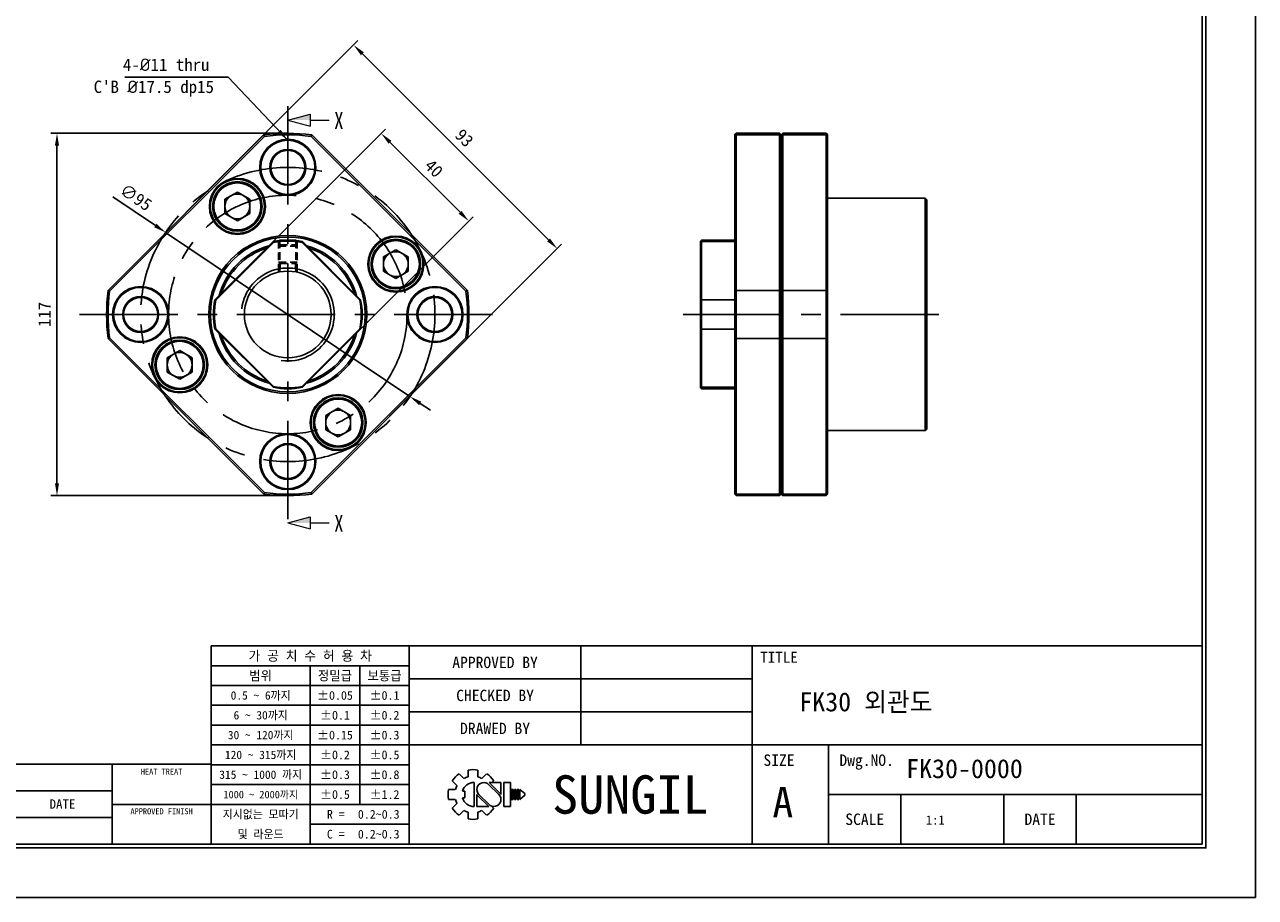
# Model space of a CAD drawing. Header units: millimetres. Extents: x 0 to 731, y 0 to 517.
# Tile 2 of 3: x 334 to 731, y 0 to 282. Entities that reach past the tile are written whole.
import ezdxf
from ezdxf.enums import TextEntityAlignment as Align

# ---------------------------------------------------------------- set-up
doc = ezdxf.new("R2010")
doc.units = ezdxf.units.MM
doc.linetypes.add('CENTER', pattern=[50.8, 31.75, -6.35, 6.35, -6.35])
doc.linetypes.add('DASHED', pattern=[0.75, 0.5, -0.25])
doc.layers.get('0').update_dxf_attribs({"linetype": 'CONTINUOUS'})
doc.layers.get('DEFPOINTS').update_dxf_attribs({"linetype": 'CONTINUOUS'})
for name, color, linetype in [('center', 1, 'CENTER'), ('hidden', 2, 'DASHED'), ('L1', 7, 'CONTINUOUS'), ('OUTLINE', 7, 'CONTINUOUS')]:
    doc.layers.add(name, color=color, linetype=linetype)
doc.dimstyles.get("Standard").update_dxf_attribs({"dimtxt": 4, "dimasz": 4, "dimexe": 2, "dimexo": 0, "dimgap": 2, "dimtad": 1, "dimdec": 3, "dimzin": 11, "dimdsep": 46, "dimtxsty": 'Standard', "dimcen": 0, "dimclrd": 5, "dimclre": 5, "dimclrt": 3, "dimadec": 0, "dimazin": 0, "dimtfac": 0.6, "dimtdec": 3, "dimtmove": 0, "dimatfit": 3, "dimfxl": 0, "dimtolj": 1, "dimtzin": 11, "dimarcsym": 0})

# ---------------------------------------------------------------- blocks, each defined once
blk = doc.blocks.new('표제란')
at = {"layer": 'L1', "color": 0}
for p, q in [((297, 0), (297, 210)), ((0, 0), (297, 0))]:
    blk.add_line(p, q, dxfattribs=at)
at = {"layer": 'L1'}
for p, q in [((290, 33), (160, 33)), ((160, 33), (160, 7)), ((186, 33), (186, 7)), ((208.5, 33), (208.5, 20)), ((231, 33), (231, 7)), ((186, 30.4), (160, 30.4)), ((173, 30.4), (173, 7)), ((179.5, 30.4), (179.5, 12.2)), ((186, 27.8), (160, 27.8)), ((231, 28.67), (186, 28.67)), ((186, 25.2), (160, 25.2)), ((231, 24.33), (186, 24.33)), ((186, 22.6), (160, 22.6)), ((186, 20), (160, 20)), ((290, 20), (186, 20)), ((241, 20), (241, 7)), ((160, 17.5), (62, 17.5)), ((147, 17.5), (147, 7)), ((186, 17.4), (160, 17.4)), ((192.55, 16.22), (193.17, 15.6)), ((193.7, 16.69), (193.7, 15.81)), ((195, 16.69), (195, 15.81)), ((195.52, 15.6), (196.14, 16.22)), ((186, 14.8), (160, 14.8)), ((191.63, 15.3), (192.25, 14.68)), ((194.5, 15.08), (194.5, 11.92)), ((197.74, 13.5), (196.41, 14.83)), ((198.02, 13.53), (196.47, 15.08)), ((196.47, 15.08), (198.02, 15.08)), ((196.84, 15.08), (197.06, 15.3)), ((198.02, 15.08), (198.02, 13.5)), ((198.39, 15.08), (198.39, 11.92)), ((198.39, 15.08), (199.26, 15.08)), ((199.26, 15.08), (199.26, 11.92)), ((147, 14), (62, 14)), ((191.15, 14.15), (192.03, 14.15)), ((191.15, 14.15), (192.03, 14.15)), ((192.98, 13.93), (193.28, 13.93)), ((192.98, 13.07), (193.28, 13.07)), ((193.28, 13.93), (193.28, 13.07)), ((194.86, 13.5), (194.86, 11.92)), ((194.86, 13.47), (196.42, 11.92)), ((195.14, 13.5), (196.47, 12.17)), ((199.41, 14.15), (199.41, 12.85)), ((199.41, 14.15), (199.62, 14.15)), ((199.62, 14.15), (199.62, 12.85)), ((199.78, 14.15), (199.78, 12.85)), ((199.78, 14.15), (199.99, 14.15)), ((199.99, 14.15), (199.99, 12.85)), ((200.14, 14.15), (200.14, 12.85)), ((200.14, 14.15), (200.36, 14.15)), ((200.36, 14.15), (200.36, 12.85)), ((200.51, 14.15), (200.51, 12.85)), ((200.51, 14.15), (201.16, 13.61)), ((201.16, 13.39), (200.51, 12.85)), ((201.16, 13.61), (201.16, 13.5)), ((201.16, 13.61), (201.16, 13.39)), ((201.16, 13.5), (201.16, 13.39)), ((290, 13.5), (241, 13.5)), ((250.5, 13.5), (250.5, 7)), ((264, 13.5), (264, 7)), ((273.5, 13.5), (273.5, 7)), ((147, 12.2), (160, 12.2)), ((186, 12.2), (160, 12.2)), ((191.15, 12.85), (192.03, 12.85)), ((191.63, 11.7), (192.25, 12.32)), ((192.55, 10.78), (193.17, 11.4)), ((194.86, 11.92), (196.42, 11.92)), ((195.52, 11.4), (196.14, 10.78)), ((196.79, 11.98), (197.06, 11.7)), ((198.39, 11.92), (199.26, 11.92)), ((199.41, 12.85), (199.62, 12.85)), ((199.78, 12.85), (199.99, 12.85)), ((200.14, 12.85), (200.36, 12.85)), ((147, 10.5), (62, 10.5)), ((193.7, 11.19), (193.7, 10.31)), ((195, 11.19), (195, 10.31)), ((186, 9.6), (173, 9.6))]:
    blk.add_line(p, q, dxfattribs=at)
at = {"layer": 'L1', "const_width": 0.25}
blk.add_lwpolyline([(290.5, 6.5), (290.5, 203.5), (10, 203.5), (10, 6.5)], close=True, dxfattribs=at)
at = {"layer": 'L1'}
blk.add_lwpolyline([(290, 7), (290, 203), (10.5, 203), (10.5, 7)], close=True, dxfattribs=at)
for centre, radius, start, end in [((194.35, 13.5), 3.26, 123.4943, 146.5057), ((194.35, 13.5), 3.26, 78.4943, 101.5057), ((194.35, 13.5), 3.26, 33.4943, 56.5057), ((194.35, 13.5), 2.4, 150.6872, 164.3128), ((194.5, 13.5), 1.58, 90, 164.0671), ((194.35, 13.5), 2.4, 105.6872, 119.3128), ((195.78, 14.16), 0.919, 43.2202, 225.8282), ((194.35, 13.5), 2.4, 60.6872, 74.3128), ((194.35, 13.5), 3.26, 168.4943, 191.5057), ((194.5, 13.5), 1.58, 195.9329, 270), ((197.1, 12.84), 0.919, 223.2202, 45.8282), ((194.35, 13.5), 3.26, 213.4943, 236.5057), ((194.35, 13.5), 2.4, 195.6872, 209.3128), ((194.35, 13.5), 2.4, 240.6872, 254.3128), ((194.35, 13.5), 2.4, 285.6872, 299.3128), ((194.35, 13.5), 3.26, 303.4943, 326.5057), ((194.35, 13.5), 3.26, 258.4943, 281.5057)]:
    blk.add_arc(centre, radius, start, end, dxfattribs=at)
for p in [(208.5, 28.67), (208.5, 24.33)]:
    blk.add_point(p, dxfattribs=at)
for s, height, p in [('가 공 치 수 허 용 차', 1.3, (173, 31.7)), ('APPROVED BY', 1.5, (197.25, 30.83)), ('TITLE', 1.444, (234.5, 31.5)), ('범위', 1.25, (166.5, 29.1)), ('정밀급', 1.25, (176.25, 29.1)), ('보통급', 1.25, (182.75, 29.1)), ('0.5 ~ 6까지', 1.1, (166.5, 26.5)), ('%%P0.05', 1.15, (176.25, 26.5)), ('%%P0.1', 1.15, (182.75, 26.5)), ('CHECKED BY', 1.5, (197.25, 26.5)), ('6 ~ 30까지', 1.1, (166.5, 23.9)), ('%%P0.1', 1.15, (176.25, 23.9)), ('%%P0.2', 1.15, (182.75, 23.9)), ('DRAWED BY', 1.5, (197.25, 22.17)), ('30 ~ 120까지', 1.1, (166.5, 21.3)), ('%%P0.15', 1.15, (176.25, 21.3)), ('%%P0.3', 1.15, (182.75, 21.3)), ('120 ~ 315까지', 1.1, (166.5, 18.7)), ('%%P0.2', 1.15, (176.25, 18.7)), ('%%P0.5', 1.15, (182.75, 18.7)), ('SIZE', 1.5, (234.5, 18)), ('Dwg.NO.', 1.5, (246, 18)), ('HEAT TREAT', 0.8, (153.5, 16.5)), ('315 ~ 1000 까지', 1.1, (166.5, 16.1)), ('%%P0.3', 1.15, (176.25, 16.1)), ('%%P0.8', 1.15, (182.75, 16.1)), ('SUNGIL', 5.032, (215, 13.5)), ('1000 ~ 2000까지', 0.99, (166.5, 13.49)), ('%%P0.5', 1.15, (176.25, 13.5)), ('%%P1.2', 1.15, (182.75, 13.5)), ('A', 4, (235, 12.5)), ('DATE', 1.25, (140.5, 12.25)), ('APPROVED FINISH', 0.8, (153.5, 11.3)), ('지시없는 모따기', 1.1, (166.5, 10.9)), ('R = ', 1.15, (176.75, 10.9)), ('SCALE', 1.5, (245.75, 10.25)), ('DATE', 1.5, (268.75, 10.25)), ('및 라운드', 1.1, (166.5, 8.3)), ('C = ', 1.15, (176.75, 8.3))]:
    blk.add_text(s, height=height, dxfattribs=at).set_placement(p, align=Align.MIDDLE_CENTER)
for tag, p in [('필렛', (179.25, 10.9)), ('모따기', (179.25, 8.3))]:
    blk.add_attdef(tag, text='', height=1.15, dxfattribs=at).set_placement(p, align=Align.MIDDLE_LEFT)
at = {"layer": 'OUTLINE', "ltscale": 0.5}
for tag, p, height in [('TITLE', (237.17, 24.41), 2.5), ('도번', (251.18, 15.64), 2.5), ('SCALE', (253.78, 9.55), 1.2), ('DATE', (277.02, 9.51), 1.2)]:
    blk.add_attdef(tag, p, '', height=height, dxfattribs=at)
blk = doc.blocks.new('*D78')
at = {"layer": 'DEFPOINTS', "color": 0}
for p in [(476.92, 218.37), (404.34, 202.35), (432.62, 174.07)]:
    blk.add_point(p, dxfattribs=at)
at = {"layer": 'OUTLINE', "color": 5, "lineweight": -2}
for p, q in [((404.34, 202.35), (450.05, 248.07)), ((451.47, 243.82), (474.1, 221.2)), ((432.62, 174.07), (478.34, 219.78))]:
    blk.add_line(p, q, dxfattribs=at)
at = {"layer": 'OUTLINE', "color": 5}
for points in [[(451.94, 244.29), (451, 243.35), (448.64, 246.65)], [(474.57, 221.67), (473.63, 220.72), (476.92, 218.37)]]:
    blk.add_solid(points, dxfattribs=at)
at = {"layer": 'OUTLINE', "color": 3, "insert": (465.65, 235.37), "char_height": 4, "attachment_point": 5, "rotation": 315}
blk.add_mtext('\\A1;40', dxfattribs=at)
blk = doc.blocks.new('*D79')
at = {"layer": 'DEFPOINTS', "color": 0}
for p in [(385.6, 221.09), (505.49, 209.45), (451.36, 155.33)]:
    blk.add_point(p, dxfattribs=at)
at = {"layer": 'OUTLINE', "color": 5, "lineweight": -2}
for p, q in [((385.6, 221.09), (441.14, 276.63)), ((442.56, 272.39), (502.66, 212.28)), ((451.36, 155.33), (506.9, 210.87))]:
    blk.add_line(p, q, dxfattribs=at)
at = {"layer": 'OUTLINE', "color": 5}
for points in [[(443.03, 272.86), (442.08, 271.91), (439.73, 275.21)], [(503.13, 212.75), (502.19, 211.81), (505.49, 209.45)]]:
    blk.add_solid(points, dxfattribs=at)
at = {"layer": 'OUTLINE', "color": 3, "insert": (475.47, 245.2), "char_height": 4, "attachment_point": 5, "rotation": 315}
blk.add_mtext('\\A1;93', dxfattribs=at)
blk = doc.blocks.new('*D80')
at = {"layer": 'DEFPOINTS', "color": 0}
for p in [(379.05, 214.69), (457.91, 161.72)]:
    blk.add_point(p, dxfattribs=at)
at = {"layer": 'OUTLINE', "color": 5, "lineweight": -2}
for p, q in [((361.95, 226.18), (375.73, 216.92)), ((457.91, 161.72), (379.05, 214.69)), ((461.23, 159.49), (464.55, 157.26))]:
    blk.add_line(p, q, dxfattribs=at)
at = {"layer": 'OUTLINE', "color": 5}
for points in [[(376.1, 217.48), (375.36, 216.37), (379.05, 214.69)], [(461.61, 160.05), (460.86, 158.94), (457.91, 161.72)]]:
    blk.add_solid(points, dxfattribs=at)
at = {"layer": 'OUTLINE', "color": 3, "insert": (369.44, 226.03), "char_height": 4, "attachment_point": 5, "rotation": 326.1132}
blk.add_mtext('\\A1;∅95', dxfattribs=at)
blk = doc.blocks.new('*D81')
at = {"layer": 'DEFPOINTS', "color": 0}
for p in [(418.48, 246.71), (343.97, 129.71), (418.48, 129.71)]:
    blk.add_point(p, dxfattribs=at)
at = {"layer": 'OUTLINE', "color": 5, "lineweight": -2}
for p, q in [((418.48, 246.71), (341.97, 246.71)), ((343.97, 242.71), (343.97, 133.71)), ((418.48, 129.71), (341.97, 129.71))]:
    blk.add_line(p, q, dxfattribs=at)
at = {"layer": 'OUTLINE', "color": 5}
for points in [[(343.3, 242.71), (344.63, 242.71), (343.97, 246.71)], [(343.3, 133.71), (344.63, 133.71), (343.97, 129.71)]]:
    blk.add_solid(points, dxfattribs=at)
at = {"layer": 'OUTLINE', "color": 3, "insert": (339.91, 188.21), "char_height": 4, "attachment_point": 5, "rotation": 90}
blk.add_mtext('\\A1;117', dxfattribs=at)

msp = doc.modelspace()

# ---------------------------------------------------------------- linework, layer by layer
at = {"layer": 'center'}
for p, q in [((418.4817, 255.4826), (418.4817, 120.9326)), ((351.2067, 188.2076), (485.7567, 188.2076)), ((546.1498, 188.2076), (630.3145, 188.2076))]:
    msp.add_line(p, q, dxfattribs=at)
for radius in [47.5, 38.5]:
    msp.add_circle((418.4817, 188.2076), radius, dxfattribs=at)
at = {"layer": 'hidden', "color": 5, "ltscale": 5}
for p, q in [((415.4817, 212.0194), (415.4817, 201.8824)), ((421.4817, 212.0194), (421.4817, 201.8824))]:
    msp.add_line(p, q, dxfattribs=at)
at = {"layer": 'hidden', "ltscale": 5}
for p, q in [((415.4817, 210.3076), (415.8817, 210.7076)), ((415.8817, 212.0663), (415.8817, 201.964)), ((415.8817, 210.7076), (421.0817, 210.7076)), ((421.0817, 212.0663), (421.0817, 201.964)), ((421.0817, 210.7076), (421.4817, 210.3076)), ((415.4817, 210.3076), (421.4817, 210.3076)), ((415.4817, 205.1076), (421.4817, 205.1076)), ((415.4817, 205.1076), (415.8817, 204.7076)), ((415.8817, 204.7076), (421.0817, 204.7076)), ((415.8817, 204.7076), (421.0817, 204.7076)), ((415.9817, 204.7076), (415.9817, 202.9978)), ((420.9817, 204.7076), (420.9817, 202.9978)), ((421.0817, 204.7076), (421.4817, 205.1076))]:
    msp.add_line(p, q, dxfattribs=at)
at = {"layer": 'OUTLINE', "lineweight": 9}
for p, q in [((418.4817, 250.9704), (425.6817, 252.8996)), ((418.4817, 250.9704), (425.6817, 249.0411)), ((425.6817, 252.8996), (425.6817, 249.0411)), ((425.6817, 250.9704), (431.8724, 250.9704)), ((418.4817, 120.9326), (425.6817, 122.8618)), ((418.4817, 120.9326), (425.6817, 119.0034)), ((425.6817, 122.8618), (425.6817, 119.0034)), ((425.6817, 120.9326), (431.8724, 120.9326))]:
    msp.add_line(p, q, dxfattribs=at)
at = {"layer": 'OUTLINE'}
for p, q in [((563.2675, 246.7076), (562.7675, 246.2076)), ((577.2675, 246.7076), (563.2675, 246.7076)), ((563.2675, 246.7076), (563.2675, 246.1879)), ((577.7675, 246.2076), (577.2675, 246.7076)), ((577.2675, 246.1879), (577.2675, 246.7076)), ((578.2675, 246.7076), (577.7675, 246.2076)), ((592.2675, 246.7076), (578.2675, 246.7076)), ((578.2675, 246.7076), (578.2675, 246.1879)), ((592.7675, 246.2076), (592.2675, 246.7076)), ((592.2675, 246.1879), (592.2675, 246.7076)), ((360.5014, 195.9883), (410.701, 246.1879)), ((410.9348, 245.7145), (360.9748, 195.7545)), ((475.9886, 195.7545), (426.0286, 245.7145)), ((426.2624, 246.1879), (476.462, 195.9883)), ((562.7675, 245.7145), (562.7675, 246.2076)), ((562.7675, 195.7545), (562.7675, 245.7145)), ((563.2675, 246.1879), (563.2675, 195.9883)), ((577.2675, 246.1879), (563.2675, 246.1879)), ((577.2675, 195.9883), (577.2675, 246.1879)), ((577.7675, 246.2076), (577.7675, 245.7145)), ((577.7675, 245.7145), (577.7675, 195.7545)), ((578.2675, 246.1879), (578.2675, 195.9883)), ((592.2675, 246.1879), (578.2675, 246.1879)), ((592.2675, 195.9883), (592.2675, 246.1879)), ((592.7675, 246.2076), (592.7675, 245.7145)), ((592.7675, 245.7145), (592.7675, 195.7545)), ((398.2109, 225.4098), (402.2109, 227.7192)), ((402.2109, 227.7192), (406.2109, 225.4098)), ((398.2109, 220.791), (398.2109, 225.4098)), ((406.2109, 225.4098), (406.2109, 220.791)), ((624.2675, 225.7076), (592.7675, 225.7076)), ((624.7675, 225.2076), (624.2675, 225.7076)), ((624.2675, 150.7076), (624.2675, 225.7076)), ((624.7675, 225.2076), (624.7675, 151.2076)), ((402.2109, 218.4816), (398.2109, 220.791)), ((406.2109, 220.791), (402.2109, 218.4816)), ((394.9587, 192.9689), (413.7204, 211.7306)), ((413.8684, 211.4542), (395.2351, 192.8209)), ((416.0362, 212.2076), (415.7837, 212.0618)), ((416.0362, 212.2076), (418.4817, 212.2076)), ((418.4817, 212.2076), (420.9272, 212.2076)), ((421.1663, 212.0695), (420.9272, 212.2076)), ((441.7284, 192.8209), (423.0951, 211.4542)), ((423.243, 211.7306), (442.0047, 192.9689)), ((552.0675, 212.2076), (551.7675, 211.9076)), ((551.7675, 211.4542), (551.7675, 211.9076)), ((551.7675, 192.8209), (551.7675, 211.4542)), ((555.2675, 212.2076), (552.0675, 212.2076)), ((552.0675, 212.2076), (552.0675, 211.7306)), ((552.0675, 211.7306), (552.0675, 192.9689)), ((562.7675, 211.7306), (552.0675, 211.7306)), ((555.322, 212.2076), (560.213, 212.2076)), ((562.7675, 212.2076), (560.2364, 212.2076)), ((449.3746, 206.7878), (453.3746, 209.0972)), ((449.3746, 202.169), (449.3746, 206.7878)), ((453.3746, 209.0972), (457.3746, 206.7878)), ((457.3746, 206.7878), (457.3746, 202.169)), ((453.3746, 199.8596), (449.3746, 202.169)), ((457.3746, 202.169), (453.3746, 199.8596)), ((562.7675, 180.6607), (562.7675, 195.7545)), ((563.2675, 195.9883), (563.2675, 180.4269)), ((563.2675, 195.9883), (577.2675, 195.9883)), ((577.2675, 180.4269), (577.2675, 195.9883)), ((577.7675, 195.7545), (577.7675, 180.6607)), ((578.2675, 195.9883), (578.2675, 180.4269)), ((578.2675, 195.9883), (592.2675, 195.9883)), ((592.2675, 180.4269), (592.2675, 195.9883)), ((592.7675, 195.7545), (592.7675, 180.6607)), ((551.7675, 183.5942), (551.7675, 192.8209)), ((552.0675, 192.9689), (552.0675, 183.4463)), ((552.0675, 192.9689), (562.7675, 192.9689)), ((413.7204, 164.6846), (394.9587, 183.4463)), ((395.2351, 183.5942), (413.8684, 164.9609)), ((423.0951, 164.9609), (441.7284, 183.5942)), ((442.0047, 183.4463), (423.243, 164.6846)), ((551.7675, 164.9609), (551.7675, 183.5942)), ((562.7675, 183.4463), (552.0675, 183.4463)), ((552.0675, 183.4463), (552.0675, 164.6846)), ((410.701, 130.2273), (360.5014, 180.4269)), ((360.9748, 180.6607), (410.9348, 130.7007)), ((426.0286, 130.7007), (475.9886, 180.6607)), ((476.462, 180.4269), (426.2624, 130.2273)), ((562.7675, 130.7007), (562.7675, 180.6607)), ((577.2675, 180.4269), (563.2675, 180.4269)), ((563.2675, 180.4269), (563.2675, 130.2273)), ((577.2675, 130.2273), (577.2675, 180.4269)), ((577.7675, 180.6607), (577.7675, 130.7007)), ((592.2675, 180.4269), (578.2675, 180.4269)), ((578.2675, 180.4269), (578.2675, 130.2273)), ((592.2675, 130.2273), (592.2675, 180.4269)), ((592.7675, 180.6607), (592.7675, 130.7007)), ((379.5889, 174.2462), (383.5889, 176.5556)), ((383.5889, 176.5556), (387.5889, 174.2462)), ((379.5889, 169.6274), (379.5889, 174.2462)), ((387.5889, 174.2462), (387.5889, 169.6274)), ((383.5889, 167.318), (379.5889, 169.6274)), ((387.5889, 169.6274), (383.5889, 167.318)), ((551.7675, 164.5076), (551.7675, 164.9609)), ((551.7675, 164.5076), (552.0675, 164.2076)), ((552.0675, 164.6846), (562.7675, 164.6846)), ((552.0675, 164.6846), (552.0675, 164.2076)), ((552.0675, 164.2076), (562.7675, 164.2076)), ((430.7525, 155.6241), (434.7525, 157.9335)), ((430.7525, 151.0053), (430.7525, 155.6241)), ((434.7525, 157.9335), (438.7525, 155.6241)), ((438.7525, 155.6241), (438.7525, 151.0053)), ((434.7525, 148.6959), (430.7525, 151.0053)), ((438.7525, 151.0053), (434.7525, 148.6959)), ((624.2675, 150.7076), (624.7675, 151.2076)), ((592.7675, 150.7076), (624.2675, 150.7076)), ((562.7675, 130.2076), (562.7675, 130.7007)), ((562.7675, 130.2076), (563.2675, 129.7076)), ((563.2675, 130.2273), (577.2675, 130.2273)), ((563.2675, 130.2273), (563.2675, 129.7076)), ((563.2675, 129.7076), (577.2675, 129.7076)), ((577.2675, 129.7076), (577.2675, 130.2273)), ((577.2675, 129.7076), (577.7675, 130.2076)), ((577.7675, 130.7007), (577.7675, 130.2076)), ((577.7675, 130.2076), (578.2675, 129.7076)), ((578.2675, 130.2273), (592.2675, 130.2273)), ((578.2675, 130.2273), (578.2675, 129.7076)), ((578.2675, 129.7076), (592.2675, 129.7076)), ((592.2675, 129.7076), (592.2675, 130.2273)), ((592.2675, 129.7076), (592.7675, 130.2076)), ((592.7675, 130.7007), (592.7675, 130.2076))]:
    msp.add_line(p, q, dxfattribs=at)
for centre, radius in [((418.4817, 235.7076), 9.05), ((418.4817, 235.7076), 8.75), ((418.4817, 235.7076), 5.8), ((418.4817, 235.7076), 5.5), ((402.2109, 223.1004), 9.05), ((402.2109, 223.1004), 8.75), ((402.2109, 223.1004), 8), ((402.2109, 223.1004), 7.6), ((418.4817, 188.2076), 25.5), ((418.4817, 188.2076), 25), ((453.3746, 204.4784), 9.05), ((453.3746, 204.4784), 8.75), ((453.3746, 204.4784), 8), ((453.3746, 204.4784), 7.6), ((418.4817, 188.2076), 14), ((370.9817, 188.2076), 9.05), ((370.9817, 188.2076), 8.75), ((465.9817, 188.2076), 9.05), ((465.9817, 188.2076), 8.75), ((370.9817, 188.2076), 5.8), ((370.9817, 188.2076), 5.5), ((465.9817, 188.2076), 5.8), ((465.9817, 188.2076), 5.5), ((383.5889, 171.9368), 9.05), ((383.5889, 171.9368), 8.75), ((383.5889, 171.9368), 8), ((383.5889, 171.9368), 7.6), ((434.7525, 153.3147), 9.05), ((434.7525, 153.3147), 8.75), ((434.7525, 153.3147), 8), ((434.7525, 153.3147), 7.6), ((418.4817, 140.7076), 9.05), ((418.4817, 140.7076), 8.75), ((418.4817, 140.7076), 5.8), ((418.4817, 140.7076), 5.5)]:
    msp.add_circle(centre, radius, dxfattribs=at)
for centre, radius, start, end in [((418.4817, 188.2076), 58.5, 82.356852, 97.643148), ((418.4817, 188.2076), 58, 82.523513, 97.476487), ((402.2109, 223.1004), 4, 120, 180), ((402.2109, 223.1004), 4, 60, 120), ((402.2109, 223.1004), 4, 0, 60), ((402.2109, 223.1004), 4, 180, 240), ((402.2109, 223.1004), 4, 300, 0), ((402.2109, 223.1004), 4, 240, 300), ((418.4817, 188.2076), 24, 78.55731, 101.44269), ((418.4817, 188.2076), 23.7, 78.77536, 101.22464), ((418.4817, 188.2076), 23, 105.408154, 164.591846), ((418.4817, 188.2076), 22.5, 107.733956, 162.266044), ((418.4817, 188.2076), 23, 15.408154, 74.591846), ((418.4817, 188.2076), 22.5, 17.733956, 72.266044), ((453.3746, 204.4784), 4, 120, 180), ((453.3746, 204.4784), 4, 60, 120), ((453.3746, 204.4784), 4, 0, 60), ((418.4817, 188.2076), 15, 261.879977, 172.838717), ((453.3746, 204.4784), 4, 180, 240), ((453.3746, 204.4784), 4, 300, 0), ((453.3746, 204.4784), 4, 240, 300), ((418.4817, 188.2076), 58.5, 172.356852, 187.643148), ((418.4817, 188.2076), 58, 172.523513, 187.476487), ((418.4817, 188.2076), 58, 352.523513, 7.476487), ((418.4817, 188.2076), 58.5, 352.356852, 7.643148), ((418.4817, 188.2076), 24, 168.55731, 191.44269), ((418.4817, 188.2076), 23.7, 168.77536, 191.22464), ((418.4817, 188.2076), 23.7, 348.77536, 11.22464), ((418.4817, 188.2076), 24, 348.55731, 11.44269), ((418.4817, 188.2076), 23, 195.408154, 254.591846), ((418.4817, 188.2076), 22.5, 197.733956, 252.266044), ((418.4817, 188.2076), 23, 285.408154, 344.591846), ((418.4817, 188.2076), 22.5, 287.733956, 342.266044), ((383.5889, 171.9368), 4, 120, 180), ((383.5889, 171.9368), 4, 60, 120), ((383.5889, 171.9368), 4, 0, 60), ((383.5889, 171.9368), 4, 180, 240), ((383.5889, 171.9368), 4, 300, 0), ((383.5889, 171.9368), 4, 240, 300), ((418.4817, 188.2076), 24, 258.55731, 281.44269), ((418.4817, 188.2076), 23.7, 258.77536, 281.22464), ((434.7525, 153.3147), 4, 120, 180), ((434.7525, 153.3147), 4, 60, 120), ((434.7525, 153.3147), 4, 0, 60), ((434.7525, 153.3147), 4, 180, 240), ((434.7525, 153.3147), 4, 300, 0), ((434.7525, 153.3147), 4, 240, 300), ((418.4817, 188.2076), 58.5, 262.356852, 277.643148), ((418.4817, 188.2076), 58, 262.523513, 277.476487)]:
    msp.add_arc(centre, radius, start, end, dxfattribs=at)
for points in [[(410.701, 246.1879), (410.7791, 246.0301), (410.857, 245.8724), (410.9348, 245.7145)], [(426.2624, 246.1879), (426.1844, 246.0301), (426.1064, 245.8724), (426.0286, 245.7145)], [(563.2675, 246.1879), (563.1008, 246.0301), (562.9342, 245.8724), (562.7675, 245.7145)], [(577.7675, 245.7145), (577.6009, 245.8724), (577.4342, 246.0301), (577.2675, 246.1879)], [(578.2675, 246.1879), (578.1008, 246.0301), (577.9342, 245.8724), (577.7675, 245.7145)], [(592.2675, 246.1879), (592.4342, 246.0301), (592.6009, 245.8724), (592.7675, 245.7145)], [(413.7204, 211.7306), (413.7698, 211.6385), (413.8191, 211.5464), (413.8684, 211.4542)], [(423.243, 211.7306), (423.1936, 211.6385), (423.1443, 211.5464), (423.0951, 211.4542)], [(552.0675, 211.7306), (551.9675, 211.6385), (551.8675, 211.5464), (551.7675, 211.4542)], [(360.5014, 195.9883), (360.6592, 195.9102), (360.8169, 195.8323), (360.9748, 195.7545)], [(475.9886, 195.7545), (476.1465, 195.8323), (476.3043, 195.9102), (476.462, 195.9883)], [(562.7675, 195.7545), (562.9342, 195.8323), (563.1008, 195.9102), (563.2675, 195.9883)], [(577.2675, 195.9883), (577.4342, 195.9102), (577.6009, 195.8323), (577.7675, 195.7545)], [(578.2675, 195.9883), (578.1008, 195.9102), (577.9342, 195.8323), (577.7675, 195.7545)], [(592.2675, 195.9883), (592.4342, 195.9102), (592.6009, 195.8323), (592.7675, 195.7545)], [(394.9587, 192.9689), (395.0508, 192.9195), (395.1429, 192.8702), (395.2351, 192.8209)], [(442.0047, 192.9689), (441.9126, 192.9195), (441.8205, 192.8702), (441.7284, 192.8209)], [(552.0675, 192.9689), (551.9675, 192.9195), (551.8675, 192.8702), (551.7675, 192.8209)], [(395.2351, 183.5942), (395.1429, 183.545), (395.0508, 183.4957), (394.9587, 183.4463)], [(442.0047, 183.4463), (441.9126, 183.4957), (441.8205, 183.545), (441.7284, 183.5942)], [(552.0675, 183.4463), (551.9675, 183.4957), (551.8675, 183.545), (551.7675, 183.5942)], [(360.5014, 180.4269), (360.6592, 180.5049), (360.8169, 180.5829), (360.9748, 180.6607)], [(476.462, 180.4269), (476.3043, 180.5049), (476.1465, 180.5829), (475.9886, 180.6607)], [(563.2675, 180.4269), (563.1008, 180.5049), (562.9342, 180.5829), (562.7675, 180.6607)], [(577.2675, 180.4269), (577.4342, 180.5049), (577.6009, 180.5829), (577.7675, 180.6607)], [(578.2675, 180.4269), (578.1008, 180.5049), (577.9342, 180.5829), (577.7675, 180.6607)], [(592.2675, 180.4269), (592.4342, 180.5049), (592.6009, 180.5829), (592.7675, 180.6607)], [(413.7204, 164.6846), (413.7698, 164.7767), (413.8191, 164.8688), (413.8684, 164.9609)], [(423.243, 164.6846), (423.1936, 164.7767), (423.1443, 164.8688), (423.0951, 164.9609)], [(552.0675, 164.6846), (551.9675, 164.7767), (551.8675, 164.8688), (551.7675, 164.9609)], [(410.701, 130.2273), (410.7791, 130.385), (410.857, 130.5428), (410.9348, 130.7007)], [(426.2624, 130.2273), (426.1844, 130.385), (426.1064, 130.5428), (426.0286, 130.7007)], [(563.2675, 130.2273), (563.1008, 130.385), (562.9342, 130.5428), (562.7675, 130.7007)], [(577.2675, 130.2273), (577.4342, 130.385), (577.6009, 130.5428), (577.7675, 130.7007)], [(578.2675, 130.2273), (578.1008, 130.385), (577.9342, 130.5428), (577.7675, 130.7007)], [(592.2675, 130.2273), (592.4342, 130.385), (592.6009, 130.5428), (592.7675, 130.7007)]]:
    msp.add_open_spline(points, degree=3, dxfattribs=at)
for points, knots in [([(555.5902, 212.1761), (555.485, 212.1857), (555.405, 212.1936), (555.2955, 212.2046), (555.2675, 212.2076), (555.2675, 212.2076)], [0, 0, 0, 0, 0.5, 0.5, 1, 1, 1, 1]), ([(559.9448, 212.1761), (559.8965, 212.1708), (559.842, 212.1649), (559.7196, 212.1523), (559.6513, 212.1456), (559.4318, 212.1252), (559.2647, 212.1112), (558.8846, 212.0855), (558.6768, 212.0742), (558.2383, 212.0584), (558.0039, 212.054), (557.5418, 212.0538), (557.307, 212.0582), (556.8668, 212.0738), (556.6554, 212.0852), (556.2766, 212.1107), (556.1046, 212.125), (555.8114, 212.1523), (555.6878, 212.1653), (555.5902, 212.1761)], [0, 0, 0, 0, 0.0625, 0.0625, 0.125, 0.125, 0.25, 0.25, 0.375, 0.375, 0.5, 0.5, 0.625, 0.625, 0.75, 0.75, 0.875, 0.875, 1, 1, 1, 1]), ([(560.2364, 212.2044), (560.238, 212.2045), (560.2419, 212.2046), (560.0516, 212.1864), (559.9448, 212.1761)], [0, 0, 0, 0, 0.43860853, 1, 1, 1, 1])]:
    msp.add_open_spline(points, degree=3, knots=knots, dxfattribs=at)
at = {"layer": 'OUTLINE', "lineweight": 9}
for points in [[(418.4817, 250.9704), (425.6817, 252.8996), (425.6817, 250.9704)], [(418.4817, 120.9326), (425.6817, 122.8618), (425.6817, 120.9326)]]:
    msp.add_solid(points, dxfattribs=at)

# ---------------------------------------------------------------- block references
at = {"layer": 'OUTLINE'}
ref = msp.add_blockref('표제란', (0, 0), dxfattribs=dict(at, xscale=2.460843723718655, yscale=2.460843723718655, zscale=2.460843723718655))
ref.add_attrib('SCALE', '1:1', (624.5156, 23.5072), dxfattribs={"ltscale": 0.5, "height": 2.95301})
ref.add_attrib('도번', 'FK30-0000', (618.1176, 38.4936), dxfattribs={"ltscale": 0.5, "height": 6.15211})
ref.add_attrib('TITLE', 'FK30 외관도', (583.6278, 60.0591), dxfattribs={"ltscale": 0.5, "height": 6.15211})
ref.add_attrib('필렛', '0.2~0.3', dxfattribs={"layer": 'L1', "height": 2.82997}).set_placement((441.1062, 26.8232), align=Align.MIDDLE_LEFT)
ref.add_attrib('모따기', '0.2~0.3', dxfattribs={"layer": 'L1', "height": 2.82997}).set_placement((441.1062, 20.425), align=Align.MIDDLE_LEFT)

# ---------------------------------------------------------------- texts
at = {"lineweight": 9, "width": 0.8}
for p in [(433.4973, 248.1347), (433.4973, 118.097)]:
    msp.add_text('X', height=5.4, dxfattribs=at).set_placement(p)
at = {"layer": 'OUTLINE', "color": 3, "char_height": 4, "attachment_point": 9}
for s, insert in [('\\A1;4-{\\fISOCPEUR|b0|i0|c0|p34;%%C}11 thru', (393.2221, 266.778)), ("\\A1;C'B {\\fISOCPEUR|b0|i0|c0|p34;%%C}17.5 dp15", (394.6495, 258.5681))]:
    msp.add_mtext(s, dxfattribs=dict(at, insert=insert))

# ---------------------------------------------------------------- dimensions: what is measured, and where the dimension line sits
at = {"layer": 'OUTLINE'}
for p1, p2, distance, picture, middle in [((385.6012, 221.0881), (451.3622, 155.3271), 76.5454, '*D79', (475.4717, 245.1976)), ((404.3396, 202.3497), (432.6238, 174.0655), 62.6513, '*D78', (465.649, 235.3748))]:
    dim = msp.add_aligned_dim(p1=p1, p2=p2, distance=distance, dimstyle='Standard', dxfattribs=at)
    dim.commit()
    dim.dimension.update_dxf_attribs({"geometry": picture, "text_midpoint": middle})
dim = msp.add_linear_dim(base=(343.9653, 129.7076), p1=(418.4817, 246.7076), p2=(418.4817, 129.7076), angle=90, dimstyle='Standard', dxfattribs=at)
dim.commit()
dim.dimension.update_dxf_attribs({"geometry": '*D81', "text_midpoint": (339.9094, 188.2076)})
dim = msp.add_diameter_dim_2p(p1=(457.9134, 161.7238), p2=(379.05, 214.6914), dimstyle='Standard', dxfattribs=at)
dim.commit()
dim.dimension.update_dxf_attribs({"geometry": '*D80', "text_midpoint": (369.4374, 226.027)})

# ---------------------------------------------------------------- leaders
at = {"layer": 'OUTLINE', "annotation_type": 0, "has_hookline": 1, "hookline_direction": 1, "text_width": 27.2964}
msp.add_leader([(418.4817, 244.4576), (399.2221, 264.778), (395.2221, 264.778)], dimstyle='Standard', dxfattribs=at)

doc.saveas('drawing.dxf')
